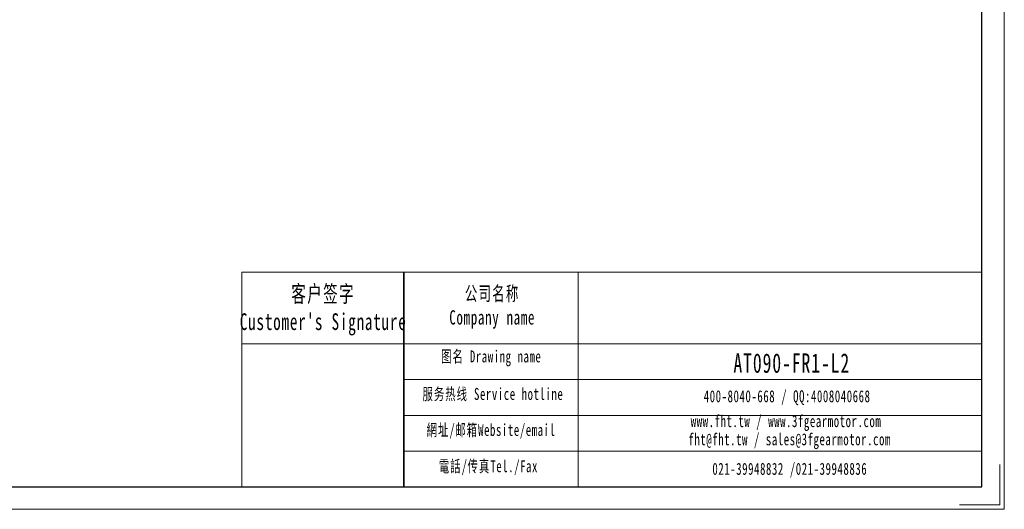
# Model space of a CAD drawing. Header units: millimetres. Extents: x -67 to 765, y -51 to 538.
# Tile 2 of 4: x 329 to 765, y -51 to 166. Entities that reach past the tile are written whole.
import ezdxf

# ---------------------------------------------------------------- set-up
doc = ezdxf.new("R2010")
doc.units = ezdxf.units.MM
doc.layers.get('0').update_dxf_attribs({"lineweight": 35})
for name, color, linetype, lineweight in [('7标注层', 4, 'Continuous', 18), ('SLD-0', 7, 'Continuous', 18), ('图框_外框线', 7, 'Continuous', 18)]:
    doc.layers.add(name, color=color, linetype=linetype, lineweight=lineweight)
doc.styles.add('标准', font='txt', dxfattribs={"width": 0.667})

msp = doc.modelspace()

# ---------------------------------------------------------------- linework, layer by layer
msp.add_line((499.0117, 54.1584), (499.0117, -41.0085))
at = {"layer": '7标注层', "color": 0}
msp.add_line((427.2231, 54.1584), (427.2231, -40.9923), dxfattribs=at)
at = {"layer": '图框_外框线'}
for p, q in [((427.2231, 54.1584), (499.0117, 54.1584)), ((499.0117, 54.1584), (499.0117, -40.9923)), ((499.0117, 54.1584), (755.3176, 54.1584)), ((576.3591, 54.1584), (576.3591, -40.9923)), ((427.2231, 22.4066), (499.0117, 22.4066)), ((499.0117, 22.4066), (755.3176, 22.4066)), ((499.0117, 6.5306), (755.3176, 6.5306)), ((499.0117, -9.3453), (755.3176, -9.3453)), ((499.0117, -25.2212), (755.3176, -25.2212))]:
    msp.add_line(p, q, dxfattribs=at)
at = {"layer": '图框_外框线', "color": 3}
msp.add_lwpolyline([(-67.3362, -50.9037), (765.2291, -50.9037), (765.2291, 537.8389), (-67.3362, 537.8389)], close=True, dxfattribs=at)
at = {"layer": '图框_外框线', "color": 3, "lineweight": 25}
msp.add_lwpolyline([(-17.7787, -40.9923), (755.3176, -40.9923), (755.3176, 527.9274), (-17.7787, 527.9274)], close=True, dxfattribs=at)
at = {"layer": '图框_外框线', "color": 3}
msp.add_lwpolyline([(763.2468, -31.0808), (763.2468, -48.9214), (745.4061, -48.9214)], dxfattribs=at)

# ---------------------------------------------------------------- texts
at = {"layer": 'SLD-0', "color": 1, "attachment_point": 2, "style": '标准'}
for s, insert, char_height, width in [("\\T1.1;客户签字\\PCustomer's Signature", (463.2411, 48.2842), 7.408766, 92.165812), ('\\T1.1;公司名称\\PCompany name', (538.176, 47.8909), 6.350371, 82.217474), ('\\T1.1;图名 Drawing name', (537.7419, 19.4801), 5.291976, 67.677406), ('\\T1.1;\\pxt5.83333;{\\H1.36055x;\\C256;AT090-FR1-L2}', (670.9928, 18.2022), 6.350371, 53.917146), ('\\T1.1;服务热线 Service hotline', (538.4923, 2.8396), 5.291976, 75.399132), ('\\T1.1;400-8040-668 / QQ:4008040668', (668.9415, 1.8284), 5.291976, 154.078038), ('\\T1.1;www.fht.tw / www.3fgearmotor.com ', (668.4536, -9.1941), 5.291976, 154.251487), ('\\T1.1;網址/邮箱Website/email', (537.6683, -13.1043), 5.291976, 78.4834), ('\\T1.1;\\pxt12;fht@fht.tw / sales@3fgearmotor.com ', (670.0664, -17.2524), 5.291976, 154.251487), ('\\T1.1;電話/传真Tel./Fax', (536.4827, -29.1725), 5.291976, 79.427325), ('\\T1.1;021-39948832 /021-39948836 ', (670.1217, -30.3296), 5.291976, 117.782679)]:
    msp.add_mtext(s, dxfattribs=dict(at, insert=insert, char_height=char_height, width=width))

doc.saveas('drawing.dxf')
